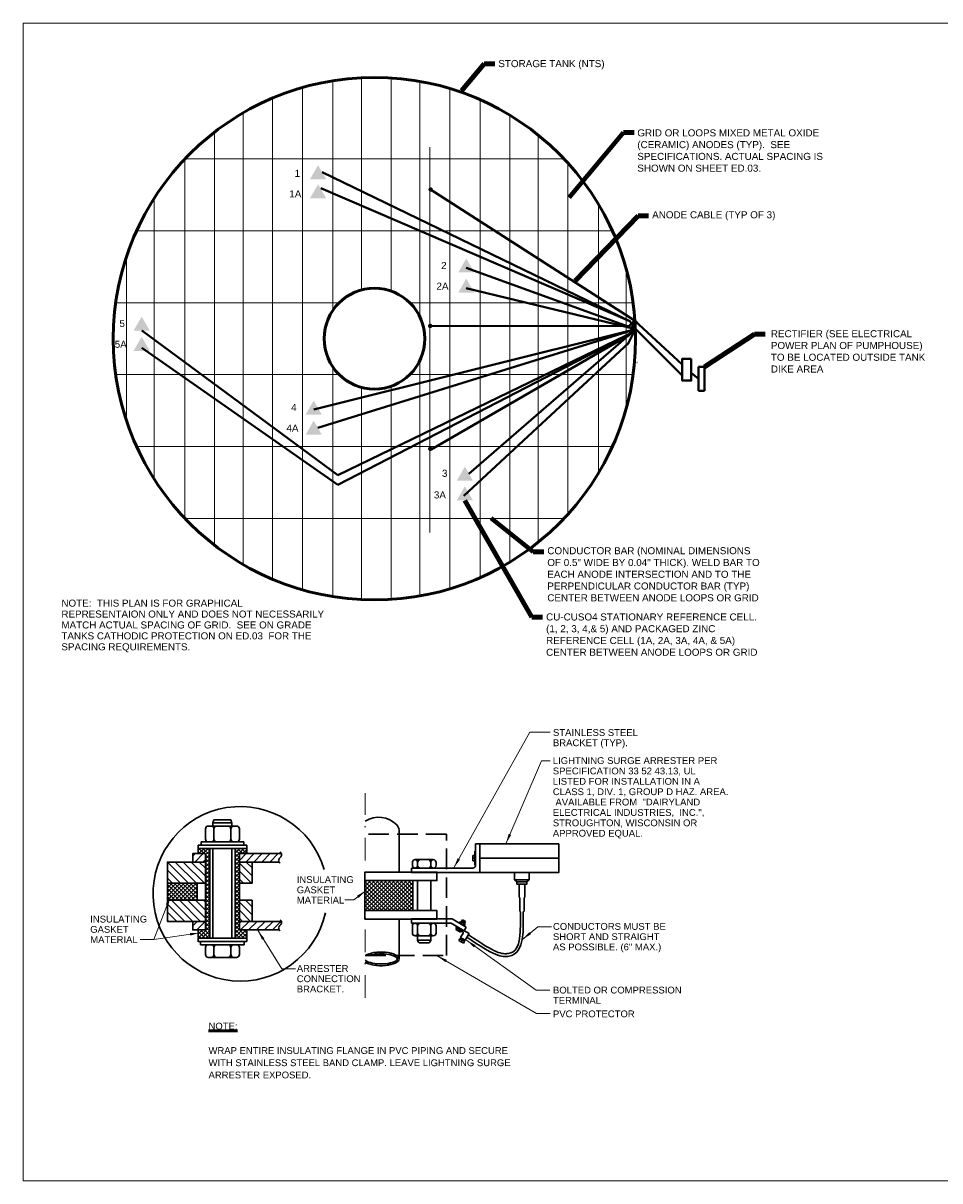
# Model space of a CAD drawing. Header units: inches. Extents: x -7468 to -7108, y 2086 to 2332.
# Tile 1 of 2: x -7468 to -7273, y 2086 to 2332. Entities that reach past the tile are written whole.
import ezdxf

# ---------------------------------------------------------------- set-up
doc = ezdxf.new("R2010")
doc.units = ezdxf.units.IN
doc.header["$MEASUREMENT"] = 0
doc.linetypes.add('DGN Style 3', pattern=[0.509674, 0.364053, -0.145621])
doc.linetypes.add('DGN Style 4', pattern=[0.802044, 0.401022, -0.200511, 0, -0.200511])
for name, color, linetype, lineweight in [('E-CATH-CURR', 42, 'Continuous', 40), ('G-ANNO-NOTE', 4, 'Continuous', 30), ('G-ANNO-TEXT', 2, 'Continuous', 30), ('Level 10', 2, 'Continuous', 0), ('Level 42', 2, 'Continuous', 13), ('Level 5', 2, 'Continuous', 0), ('M-Anno-Keyn', 133, 'Continuous', 0), ('M-Anno-Note', 2, 'Continuous', 53)]:
    doc.layers.add(name, color=color, linetype=linetype, lineweight=lineweight)
doc.layers.add('G-ANNO-NPLT', color=2, linetype='Continuous', lineweight=0, plot=False)
doc.styles.add("AEC_AC_44Text-LeftTop_1_1'", font='arial.ttf', dxfattribs={"height": 1.5})
doc.styles.add('Style-FANCY', font='FANCY.shx')
doc.styles.add('Style-USTN_ENGNRG', font='USTN_ENGNRG.shx')
doc.dimstyles.new("AEC_AC_44_Notes_1_1'", dxfattribs={"dimtxt": 1.5, "dimasz": 2.25, "dimexe": 0.75, "dimexo": 0.75, "dimgap": 0.75, "dimtad": 1, "dimjust": 1, "dimdec": 3, "dimzin": 15, "dimdsep": 46, "dimlunit": 5, "dimtxsty": "AEC_AC_44Text-LeftTop_1_1'", "dimblk": 'NONE', "dimcen": 0.09, "dimclrd": 256, "dimclre": 256, "dimazin": 2, "dimtfac": 0.7, "dimtdec": 3, "dimtmove": 1, "dimatfit": 1, "dimfxl": 1, "dimfrac": 1, "dimtolj": 1, "dimtzin": 15, "dimlwd": 30, "dimlwe": 30, "dimarcsym": 0})

# ---------------------------------------------------------------- blocks, each defined once
blk = doc.blocks.new('_None')
blk = doc.blocks.new('LINBRK_1_1')
at = {"layer": 'Level 5', "color": 174, "linetype": 'Continuous', "lineweight": 30}
blk.add_open_spline([(0.000003, 0.000126), (0.000009, 0.00012), (0.000015, 0.000114), (0.00002, 0.000107), (0.000025, 0.000102), (0.000028, 0.000095), (0.00003, 0.000088), (0.000033, 0.000079), (0.000033, 0.000069), (0.000033, 0.00006), (0.000032, 0.000051), (0.000031, 0.000041), (0.000027, 0.000032), (0.000024, 0.000023), (0.000019, 0.000016), (0.000012, 0.000009), (0.000007, 0.000003), (-0.000001, 0), (-0.000007, -0.000006), (-0.000012, -0.000011), (-0.000016, -0.000017), (-0.00002, -0.000023), (-0.000024, -0.00003), (-0.000028, -0.000037), (-0.00003, -0.000045), (-0.000031, -0.000053), (-0.000031, -0.00006), (-0.00003, -0.000068), (-0.000028, -0.000077), (-0.000027, -0.000086), (-0.000023, -0.000095), (-0.00002, -0.000101), (-0.000017, -0.000107), (-0.000012, -0.000111), (-0.000007, -0.000115), (-0.000002, -0.000119), (0.000003, -0.000123)], degree=3, knots=[0, 0, 0, 0, 0.089269, 0.089269, 0.089269, 0.161818, 0.161818, 0.161818, 0.259527, 0.259527, 0.259527, 0.358521, 0.358521, 0.358521, 0.452813, 0.452813, 0.452813, 0.535276, 0.535276, 0.535276, 0.611361, 0.611361, 0.611361, 0.69267, 0.69267, 0.69267, 0.771416, 0.771416, 0.771416, 0.867223, 0.867223, 0.867223, 0.933937, 0.933937, 0.933937, 1, 1, 1, 1], dxfattribs=at)

msp = doc.modelspace()

# ---------------------------------------------------------------- hatches: boundary and pattern name
at = {"layer": 'E-CATH-CURR'}
for points in [[(-7381.28, 2296.94, 1), (-7382.21, 2296.94, 1)], [(-7381.35, 2241.84, 1), (-7382.28, 2241.84, 1)]]:
    msp.add_hatch(color=5, dxfattribs=at).paths.add_polyline_path(points)
at = {"layer": 'Level 42', "linetype": 'Continuous', "lineweight": 30}
msp.add_hatch(color=5, dxfattribs=at).paths.add_polyline_path([(-7381.36, 2267.95, 1), (-7382.3, 2267.95, 1)])

# ---------------------------------------------------------------- linework, layer by layer
at = {"layer": 'E-CATH-CURR', "color": 5, "lineweight": 13}
for p, q in [((-7402.55, 2271.23, -0.01), (-7402.55, 2320.04, -0.01)), ((-7396.44, 2275.58, -0.01), (-7396.44, 2320.68, -0.01)), ((-7390.12, 2275.34, -0.01), (-7390.12, 2320.64, -0.01)), ((-7384.01, 2269.86, -0.01), (-7384.01, 2319.91, -0.01)), ((-7408.94, 2211.86, -0.01), (-7408.94, 2318.61, -0.01)), ((-7377.62, 2212.09, -0.01), (-7377.62, 2318.38, -0.01)), ((-7415.33, 2214.12, -0.01), (-7415.33, 2316.35, -0.01)), ((-7371.22, 2214.46, -0.01), (-7371.22, 2316.01, -0.01)), ((-7421.62, 2217.27, -0.01), (-7421.62, 2313.2, -0.01)), ((-7364.93, 2217.74, -0.01), (-7364.93, 2312.74, -0.01)), ((-7427.71, 2221.38, -0.01), (-7427.71, 2309.1, -0.01)), ((-7358.85, 2222, -0.01), (-7358.85, 2308.47, -0.01)), ((-7434, 2227.08, -0.01), (-7434, 2303.39, -0.01)), ((-7352.56, 2302.54, -0.01), (-7352.56, 2227.93, -0.01)), ((-7440.49, 2235.41, -0.01), (-7440.49, 2295.07, -0.01)), ((-7346.06, 2293.79, -0.01), (-7346.06, 2236.68, -0.01)), ((-7446.42, 2247.94, -0.01), (-7446.42, 2282.54, -0.01)), ((-7340.2, 2280.18, -0.01), (-7340.2, 2250.29, -0.01)), ((-7402.55, 2210.43, -0.01), (-7402.55, 2259.24, -0.01)), ((-7384.01, 2210.57, -0.01), (-7384.01, 2260.61, -0.01)), ((-7396.44, 2209.79, -0.01), (-7396.44, 2254.89, -0.01)), ((-7390.12, 2209.83, -0.01), (-7390.12, 2255.13, -0.01))]:
    msp.add_line(p, q, dxfattribs=at)
at = {"layer": 'E-CATH-CURR', "color": 3, "lineweight": 13}
for p, q in [((-7381.87, 2305.96, -0.01), (-7381.87, 2224.07, -0.01)), ((-7353.37, 2303.42, -0.01), (-7433.97, 2303.42, -0.01)), ((-7343.1, 2288.15, -0.01), (-7444.24, 2288.15, -0.01)), ((-7412.34, 2272.87, -0.01), (-7448.66, 2272.87, -0.01)), ((-7401.18, 2272.87, -0.01), (-7448.66, 2272.87, -0.01)), ((-7338.68, 2272.87, -0.01), (-7386.16, 2272.87, -0.01)), ((-7401.18, 2257.6, -0.01), (-7448.66, 2257.6, -0.01)), ((-7338.68, 2257.6, -0.01), (-7386.16, 2257.6, -0.01)), ((-7343.1, 2242.33, -0.01), (-7444.24, 2242.33, -0.01)), ((-7353.37, 2227.06, -0.01), (-7433.97, 2227.06, -0.01))]:
    msp.add_line(p, q, dxfattribs=at)
at = {"layer": 'E-CATH-CURR', "color": 5}
for p, q in [((-7404.8, 2300.61, -0.01), (-7339.37, 2268.99, -0.01)), ((-7339.37, 2268.99, -0.01), (-7405.11, 2297.23, -0.01)), ((-7338.37, 2269.13, -0.01), (-7381.75, 2296.94, -0.01)), ((-7374.15, 2280.29, -0.01), (-7338.18, 2267.27, -0.01)), ((-7374.15, 2276, -0.01), (-7338.11, 2267.26, -0.01)), ((-7339.57, 2267.91, -0.01), (-7338.38, 2269.07, -0.01)), ((-7339.49, 2266.04, -0.01), (-7338.38, 2269.07, -0.01)), ((-7339.37, 2268.99, -0.01), (-7338.17, 2267.27, -0.01)), ((-7328.23, 2259.76, -0.01), (-7338.37, 2269.13, -0.01)), ((-7443.16, 2266.94, -0.01), (-7401.45, 2236.26, -0.01)), ((-7406.53, 2250.17, -0.01), (-7338.11, 2267.26, -0.01)), ((-7405.73, 2246.32, -0.01), (-7338.11, 2267.26, -0.01)), ((-7401.45, 2236.26, -0.01), (-7337.85, 2267.05, -0.01)), ((-7401.45, 2234.16, -0.01), (-7338.12, 2266.87, -0.01)), ((-7381.83, 2267.95, -0.01), (-7339.57, 2267.91, -0.01)), ((-7339.49, 2266.04, -0.01), (-7381.65, 2241.7, -0.01)), ((-7373.6, 2236.54, -0.01), (-7338.11, 2267.26, -0.01)), ((-7339.65, 2264.37, -0.01), (-7338.28, 2267.22, -0.01)), ((-7328.23, 2257.39, -0.01), (-7338.11, 2267.26, -0.01)), ((-7443.11, 2263.31, -0.01), (-7401.45, 2234.16, -0.01)), ((-7339.62, 2264.37, -0.01), (-7374.68, 2231.85, -0.01)), ((-7324.8, 2259.22, -0.01), (-7323.53, 2259.22, -0.01)), ((-7324.8, 2259.22, -0.01), (-7324.8, 2254.16, -0.01)), ((-7323.53, 2259.22, -0.01), (-7323.53, 2254.16, -0.01)), ((-7326.33, 2258, -0.01), (-7324.8, 2256.69, -0.01)), ((-7324.8, 2254.16, -0.01), (-7323.53, 2254.16, -0.01))]:
    msp.add_line(p, q, dxfattribs=at)
for points in [[(-7405.66, 2302.1, -0.01), (-7407.38, 2299.12, -0.01), (-7403.94, 2299.12, -0.01)], [(-7405.66, 2298.05, -0.01), (-7407.38, 2295.07, -0.01), (-7403.94, 2295.07, -0.01)], [(-7374.15, 2282.28, -0.01), (-7375.87, 2279.3, -0.01), (-7372.43, 2279.3, -0.01)], [(-7374.15, 2277.99, -0.01), (-7375.87, 2275.01, -0.01), (-7372.43, 2275.01, -0.01)], [(-7443.16, 2269.92, -0.01), (-7444.88, 2266.94, -0.01), (-7441.44, 2266.94, -0.01)], [(-7443.16, 2265.63, -0.01), (-7444.88, 2262.65, -0.01), (-7441.44, 2262.65, -0.01)], [(-7406.59, 2252.1, -0.01), (-7408.31, 2249.12, -0.01), (-7404.87, 2249.12, -0.01)], [(-7406.59, 2247.81, -0.01), (-7408.31, 2244.83, -0.01), (-7404.87, 2244.83, -0.01)], [(-7374.46, 2238.03, -0.01), (-7376.18, 2235.05, -0.01), (-7372.74, 2235.05, -0.01)], [(-7374.46, 2233.86, -0.01), (-7376.18, 2230.88, -0.01), (-7372.74, 2230.88, -0.01)]]:
    msp.add_solid(points, dxfattribs=at)
msp.add_3dface([(-7326.33, 2260.98, -0.01), (-7328.23, 2260.98, -0.01), (-7328.23, 2256.32, -0.01), (-7326.33, 2256.32, -0.01)], dxfattribs=at)
at = {"layer": 'G-ANNO-NPLT'}
msp.add_3dface([(-7468.36, 2332.28), (-7108.36, 2332.28), (-7108.36, 2086.28), (-7468.36, 2086.28)], dxfattribs=at)
at = {"layer": 'Level 10', "color": 1, "linetype": 'DGN Style 4', "lineweight": 13, "ltscale": 12}
msp.add_line((-7395.65, 2125.15), (-7395.65, 2168.63), dxfattribs=at)
at = {"layer": 'Level 10', "color": 253, "linetype": 'DGN Style 3', "lineweight": 30, "ltscale": 12}
for p, q in [((-7378.37, 2159.94), (-7395.65, 2159.94)), ((-7378.37, 2134.16), (-7378.37, 2159.94)), ((-7395.65, 2134.16), (-7378.37, 2134.16))]:
    msp.add_line(p, q, dxfattribs=at)
at = {"layer": 'Level 10', "linetype": 'Continuous', "lineweight": 13, "ltscale": 12}
for p, q in [((-7432.3, 2155.3), (-7431.78, 2155.82)), ((-7431.89, 2154.02), (-7430.09, 2155.82)), ((-7431.15, 2156.53), (-7430.74, 2156.94)), ((-7431.15, 2156.54), (-7430.75, 2156.94)), ((-7431.13, 2156.22), (-7430.71, 2155.8)), ((-7431.03, 2155.81), (-7429.9, 2156.94)), ((-7431.02, 2155.81), (-7429.89, 2156.94)), ((-7431, 2156.94), (-7429.83, 2155.77)), ((-7430.21, 2155.78), (-7429.06, 2156.94)), ((-7430.2, 2155.78), (-7429.04, 2156.94)), ((-7430.15, 2156.94), (-7428.7, 2155.49)), ((-7429.6, 2155.54), (-7428.7, 2156.44)), ((-7429.6, 2155.53), (-7428.7, 2156.43)), ((-7429.6, 2154.7), (-7428.7, 2155.6)), ((-7429.6, 2154.68), (-7428.7, 2155.58)), ((-7429.6, 2155.54), (-7428.7, 2154.64)), ((-7429.31, 2156.94), (-7428.7, 2156.34)), ((-7423.3, 2156.75), (-7423.12, 2156.94)), ((-7423.3, 2155.9), (-7422.27, 2156.94)), ((-7423.3, 2155.06), (-7421.42, 2156.94)), ((-7423.3, 2156.64), (-7422.4, 2155.74)), ((-7423.3, 2155.79), (-7422.4, 2154.89)), ((-7423.3, 2154.21), (-7422.4, 2155.11)), ((-7422.76, 2156.94), (-7421.63, 2155.82)), ((-7422.4, 2154.34), (-7420.93, 2155.82)), ((-7421.91, 2156.94), (-7420.83, 2155.86)), ((-7421.7, 2155.82), (-7420.83, 2156.68)), ((-7421.06, 2156.94), (-7420.83, 2156.71)), ((-7421.01, 2154.03), (-7419.23, 2155.82)), ((-7420.85, 2155.82), (-7420.83, 2155.83)), ((-7419.33, 2154.02), (-7417.53, 2155.82)), ((-7417.64, 2154.02), (-7415.84, 2155.82)), ((-7415.94, 2154.02), (-7414.14, 2155.82)), ((-7437.7, 2154.01), (-7433.21, 2149.52)), ((-7436.01, 2154.02), (-7431.51, 2149.52)), ((-7434.32, 2154.02), (-7429.82, 2149.52)), ((-7432.62, 2154.02), (-7429.6, 2151)), ((-7430.92, 2154.02), (-7429.6, 2152.7)), ((-7430.19, 2154.02), (-7429.6, 2154.6)), ((-7429.6, 2153.85), (-7428.7, 2154.75)), ((-7429.6, 2153.83), (-7428.7, 2154.73)), ((-7429.6, 2154.69), (-7428.7, 2153.79)), ((-7429.6, 2153), (-7428.7, 2153.9)), ((-7429.6, 2152.98), (-7428.7, 2153.88)), ((-7429.6, 2153.85), (-7428.7, 2152.95)), ((-7429.6, 2152.15), (-7428.7, 2153.05)), ((-7429.6, 2152.14), (-7428.7, 2153.04)), ((-7429.6, 2153), (-7428.7, 2152.1)), ((-7423.3, 2154.94), (-7422.4, 2154.04)), ((-7423.3, 2153.36), (-7422.4, 2154.26)), ((-7423.3, 2154.1), (-7422.4, 2153.2)), ((-7423.3, 2152.51), (-7422.4, 2153.41)), ((-7423.3, 2153.25), (-7422.4, 2152.35)), ((-7423.3, 2151.66), (-7422.4, 2152.56)), ((-7422.4, 2153.77), (-7419.7, 2151.07)), ((-7420.95, 2154.02), (-7419.7, 2152.77)), ((-7437.7, 2152.31), (-7434.91, 2149.52)), ((-7437.7, 2150.62), (-7436.6, 2149.52)), ((-7429.6, 2151.3), (-7428.7, 2152.2)), ((-7429.6, 2151.29), (-7428.7, 2152.19)), ((-7429.6, 2152.15), (-7428.7, 2151.25)), ((-7429.6, 2150.45), (-7428.7, 2151.35)), ((-7429.6, 2150.44), (-7428.7, 2151.34)), ((-7429.6, 2151.3), (-7428.7, 2150.4)), ((-7429.6, 2149.6), (-7428.7, 2150.5)), ((-7429.6, 2149.59), (-7428.7, 2150.49)), ((-7429.6, 2150.45), (-7428.7, 2149.55)), ((-7423.3, 2152.4), (-7422.4, 2151.5)), ((-7423.3, 2150.81), (-7422.4, 2151.71)), ((-7423.3, 2151.55), (-7422.4, 2150.65)), ((-7423.3, 2149.96), (-7422.4, 2150.86)), ((-7423.3, 2150.7), (-7422.4, 2149.8)), ((-7422.4, 2152.07), (-7419.85, 2149.52)), ((-7422.4, 2150.38), (-7421.54, 2149.52)), ((-7437.7, 2149.31), (-7437.5, 2149.52)), ((-7437.7, 2148.47), (-7436.65, 2149.52)), ((-7437.7, 2147.62), (-7435.81, 2149.52)), ((-7437.7, 2146.77), (-7434.96, 2149.52)), ((-7437.7, 2145.92), (-7434.11, 2149.52)), ((-7437.7, 2149.26), (-7434.36, 2145.92)), ((-7437.7, 2148.41), (-7435.2, 2145.92)), ((-7437.11, 2149.52), (-7433.51, 2145.92)), ((-7436.86, 2145.92), (-7433.26, 2149.52)), ((-7436.26, 2149.52), (-7432.66, 2145.92)), ((-7436.01, 2145.92), (-7432.41, 2149.52)), ((-7435.41, 2149.52), (-7431.81, 2145.92)), ((-7435.16, 2145.92), (-7431.56, 2149.52)), ((-7434.56, 2149.52), (-7431.4, 2146.36)), ((-7434.31, 2145.92), (-7431.4, 2148.83)), ((-7433.71, 2149.52), (-7431.4, 2147.21)), ((-7433.47, 2145.92), (-7431.4, 2147.98)), ((-7432.87, 2149.52), (-7431.4, 2148.05)), ((-7432.02, 2149.52), (-7431.4, 2148.9)), ((-7429.6, 2148.76), (-7428.7, 2149.66)), ((-7429.6, 2148.74), (-7428.7, 2149.64)), ((-7429.6, 2149.6), (-7428.7, 2148.7)), ((-7429.6, 2147.91), (-7428.7, 2148.81)), ((-7429.6, 2147.89), (-7428.7, 2148.79)), ((-7429.6, 2148.75), (-7428.7, 2147.85)), ((-7429.6, 2147.06), (-7428.7, 2147.96)), ((-7429.6, 2147.04), (-7428.7, 2147.94)), ((-7429.6, 2147.91), (-7428.7, 2147.01)), ((-7423.3, 2149.12), (-7422.4, 2150.02)), ((-7423.3, 2149.85), (-7422.4, 2148.95)), ((-7423.3, 2148.27), (-7422.4, 2149.17)), ((-7423.3, 2149), (-7422.4, 2148.1)), ((-7423.3, 2147.42), (-7422.4, 2148.32)), ((-7423.3, 2148.16), (-7422.4, 2147.26)), ((-7437.7, 2147.57), (-7436.05, 2145.92)), ((-7437.7, 2146.72), (-7436.9, 2145.92)), ((-7436.82, 2145.92), (-7432.32, 2141.42)), ((-7435.13, 2145.92), (-7430.63, 2141.42)), ((-7433.43, 2145.92), (-7429.6, 2142.09)), ((-7432.62, 2145.92), (-7431.4, 2147.13)), ((-7431.77, 2145.92), (-7431.4, 2146.28)), ((-7431.73, 2145.92), (-7429.6, 2143.79)), ((-7430.04, 2145.92), (-7429.6, 2145.48)), ((-7429.6, 2146.21), (-7428.7, 2147.11)), ((-7429.6, 2146.2), (-7428.7, 2147.1)), ((-7429.6, 2147.06), (-7428.7, 2146.16)), ((-7429.6, 2145.36), (-7428.7, 2146.26)), ((-7429.6, 2145.35), (-7428.7, 2146.25)), ((-7429.6, 2146.21), (-7428.7, 2145.31)), ((-7429.6, 2144.51), (-7428.7, 2145.41)), ((-7429.6, 2144.5), (-7428.7, 2145.4)), ((-7429.6, 2145.36), (-7428.7, 2144.46)), ((-7423.3, 2146.57), (-7422.4, 2147.47)), ((-7423.3, 2147.31), (-7422.4, 2146.41)), ((-7423.3, 2145.72), (-7422.4, 2146.62)), ((-7423.3, 2146.46), (-7422.4, 2145.56)), ((-7423.3, 2144.87), (-7422.4, 2145.77)), ((-7423.3, 2145.61), (-7422.4, 2144.71)), ((-7422.4, 2145.51), (-7419.7, 2142.81)), ((-7421.11, 2145.92), (-7419.7, 2144.51)), ((-7437.7, 2145.1), (-7434.02, 2141.42)), ((-7437.7, 2143.4), (-7435.72, 2141.42)), ((-7429.6, 2143.66), (-7428.7, 2144.56)), ((-7429.6, 2143.65), (-7428.7, 2144.55)), ((-7429.6, 2144.51), (-7428.7, 2143.61)), ((-7429.6, 2142.82), (-7428.7, 2143.72)), ((-7429.6, 2142.8), (-7428.7, 2143.7)), ((-7429.6, 2143.66), (-7428.7, 2142.76)), ((-7429.6, 2141.97), (-7428.7, 2142.87)), ((-7429.6, 2141.95), (-7428.7, 2142.85)), ((-7429.6, 2142.81), (-7428.7, 2141.91)), ((-7423.3, 2144.03), (-7422.4, 2144.93)), ((-7423.3, 2144.76), (-7422.4, 2143.86)), ((-7423.3, 2143.18), (-7422.4, 2144.08)), ((-7423.3, 2143.91), (-7422.4, 2143.01)), ((-7423.3, 2142.33), (-7422.4, 2143.23)), ((-7423.3, 2143.06), (-7422.4, 2142.16)), ((-7422.4, 2143.81), (-7420.01, 2141.42)), ((-7437.7, 2141.71), (-7437.41, 2141.42)), ((-7432.3, 2140.48), (-7431.36, 2141.42)), ((-7431.47, 2139.62), (-7429.67, 2141.42)), ((-7431.18, 2137.85), (-7428.7, 2140.32)), ((-7431.18, 2137.83), (-7428.7, 2140.31)), ((-7429.6, 2141.12), (-7428.7, 2142.02)), ((-7429.6, 2141.1), (-7428.7, 2142)), ((-7429.6, 2141.97), (-7428.7, 2141.07)), ((-7429.6, 2140.27), (-7428.7, 2141.17)), ((-7429.6, 2140.26), (-7428.7, 2141.16)), ((-7429.6, 2141.12), (-7428.7, 2140.22)), ((-7429.6, 2140.27), (-7428.7, 2139.37)), ((-7423.3, 2141.48), (-7422.4, 2142.38)), ((-7423.3, 2142.22), (-7422.4, 2141.32)), ((-7423.3, 2140.63), (-7422.4, 2141.53)), ((-7423.3, 2141.37), (-7422.4, 2140.47)), ((-7423.3, 2139.78), (-7422.4, 2140.68)), ((-7423.3, 2140.52), (-7422.4, 2139.62)), ((-7422.4, 2142.11), (-7421.71, 2141.42)), ((-7422.4, 2141.03), (-7422.02, 2141.42)), ((-7422.12, 2139.62), (-7420.33, 2141.41)), ((-7420.43, 2139.62), (-7418.63, 2141.41)), ((-7418.73, 2139.62), (-7416.94, 2141.41)), ((-7417.03, 2139.62), (-7415.24, 2141.4)), ((-7415.34, 2139.62), (-7413.55, 2141.4)), ((-7431.18, 2139.53), (-7431.09, 2139.62)), ((-7431.18, 2138.68), (-7430.24, 2139.62)), ((-7431.18, 2139.54), (-7431.11, 2139.62)), ((-7431.18, 2138.7), (-7430.26, 2139.62)), ((-7431.18, 2139.3), (-7429.7, 2137.82)), ((-7431.18, 2138.45), (-7430.55, 2137.82)), ((-7430.65, 2139.62), (-7428.85, 2137.82)), ((-7430.36, 2137.82), (-7428.7, 2139.47)), ((-7430.35, 2137.82), (-7428.7, 2139.46)), ((-7429.8, 2139.62), (-7428.7, 2138.52)), ((-7429.77, 2139.62), (-7429.6, 2139.78)), ((-7429.51, 2137.82), (-7428.7, 2138.63)), ((-7429.5, 2137.82), (-7428.7, 2138.61)), ((-7423.3, 2138.93), (-7422.4, 2139.83)), ((-7423.3, 2139.67), (-7421.45, 2137.82)), ((-7423.3, 2138.09), (-7421.77, 2139.62)), ((-7423.3, 2138.82), (-7422.3, 2137.82)), ((-7423.3, 2137.97), (-7423.15, 2137.82)), ((-7422.73, 2137.82), (-7420.93, 2139.62)), ((-7422.4, 2139.62), (-7420.83, 2138.04)), ((-7421.88, 2137.82), (-7420.83, 2138.86)), ((-7421.55, 2139.62), (-7420.83, 2138.89)), ((-7421.03, 2137.82), (-7420.83, 2138.01))]:
    msp.add_line(p, q, dxfattribs=at)
at = {"layer": 'Level 10', "color": 253, "linetype": 'Continuous', "lineweight": 30, "ltscale": 12}
msp.add_arc((-7422.2, 2147.27), 18.55, 16.2508, 347.4372, dxfattribs=at)
at = {"layer": 'Level 42', "color": 5, "linetype": 'Continuous', "lineweight": 30}
msp.add_line((-7337.92, 2260.2, -0.01), (-7337.86, 2260.2, -0.01), dxfattribs=at)
at = {"layer": 'Level 42', "color": 1, "linetype": 'Continuous', "lineweight": 53}
for radius in [55.52, 10.71]:
    msp.add_circle((-7393.67, 2265.24, -0.01), radius, dxfattribs=at)
at = {"layer": 'Level 42', "color": 5, "linetype": 'Continuous', "lineweight": 30}
msp.add_point((-7337.91, 2268.86, -0.01), dxfattribs=at)
at = {"layer": 'Level 5', "color": 174, "linetype": 'Continuous', "lineweight": 30, "ltscale": 12}
for p, q in [((-7428.03, 2162.34), (-7427.8, 2163.02)), ((-7428.03, 2162.34), (-7423.98, 2162.34)), ((-7428.03, 2162.34), (-7428.03, 2161.67)), ((-7427.8, 2163.02), (-7424.2, 2163.02)), ((-7423.98, 2162.32), (-7424.2, 2163.02)), ((-7423.98, 2162.34), (-7423.98, 2161.67)), ((-7429.6, 2161.07), (-7429.6, 2158.89)), ((-7429, 2161.67), (-7423, 2161.67)), ((-7427.8, 2161.07), (-7427.8, 2158.89)), ((-7424.2, 2161.07), (-7424.2, 2158.89)), ((-7422.4, 2161.07), (-7422.4, 2158.89)), ((-7372.17, 2153.34), (-7372.17, 2157.88)), ((-7372.17, 2157.88), (-7371.27, 2157.88)), ((-7371.27, 2151.84), (-7371.27, 2157.88)), ((-7385.8, 2152.74), (-7372.77, 2152.74)), ((-7385.8, 2152.74), (-7385.8, 2151.84)), ((-7385.62, 2153.94), (-7385.62, 2153.34)), ((-7385.02, 2154.54), (-7381.18, 2154.54)), ((-7384.5, 2153.94), (-7384.5, 2153.34)), ((-7381.71, 2153.94), (-7381.71, 2153.34)), ((-7380.58, 2153.94), (-7380.58, 2153.34)), ((-7385.8, 2151.84), (-7371.27, 2151.84)), ((-7381.71, 2150.08), (-7381.71, 2143.7)), ((-7385.8, 2141.94), (-7377.16, 2141.94)), ((-7385.8, 2141.94), (-7385.8, 2141.04)), ((-7385.8, 2141.94), (-7377.7, 2141.94)), ((-7385.8, 2141.04), (-7377.4, 2141.04)), ((-7385.62, 2140.44), (-7385.62, 2138.94)), ((-7384.5, 2140.44), (-7384.5, 2138.94)), ((-7381.71, 2140.44), (-7381.71, 2138.94)), ((-7380.58, 2140.44), (-7380.58, 2138.94)), ((-7377.4, 2141.04), (-7374.62, 2139.43)), ((-7377.16, 2141.94), (-7374.17, 2140.21)), ((-7374.17, 2140.21), (-7374.62, 2139.43)), ((-7385.02, 2138.34), (-7381.18, 2138.34)), ((-7384.5, 2138.34), (-7384.5, 2137.44)), ((-7381.71, 2138.34), (-7381.71, 2137.44)), ((-7384.5, 2137.44), (-7381.71, 2137.44)), ((-7383.9, 2136.84), (-7382.31, 2136.84))]:
    msp.add_line(p, q, dxfattribs=at)
at = {"layer": 'Level 5', "color": 214, "linetype": 'Continuous', "lineweight": 30, "ltscale": 12}
for p, q in [((-7388.45, 2151.88), (-7388.45, 2160.9)), ((-7372.74, 2155.44), (-7372.74, 2154.29)), ((-7372.36, 2155.44), (-7372.74, 2155.44)), ((-7372.36, 2153.39), (-7372.36, 2156.34)), ((-7372.36, 2156.34), (-7372.17, 2156.34)), ((-7372.36, 2154.86), (-7372.74, 2154.86)), ((-7372.36, 2154.29), (-7372.74, 2154.29)), ((-7372.36, 2153.39), (-7372.17, 2153.39)), ((-7363.88, 2150.26), (-7363.42, 2149.85)), ((-7361.25, 2149.85), (-7360.79, 2150.26)), ((-7362.93, 2149.34), (-7362.93, 2146.56)), ((-7361.73, 2149.34), (-7361.73, 2146.56)), ((-7362.93, 2146.56), (-7362.78, 2146.41)), ((-7362.78, 2146.41), (-7362.78, 2143.62)), ((-7361.73, 2146.56), (-7361.88, 2146.41)), ((-7361.88, 2146.41), (-7361.88, 2143.62)), ((-7362.78, 2143.62), (-7362.63, 2143.47)), ((-7362.63, 2143.47), (-7362.63, 2140.99)), ((-7361.88, 2143.62), (-7362.03, 2143.47)), ((-7362.03, 2143.47), (-7362.03, 2140.99)), ((-7388.45, 2141.9), (-7388.45, 2133.45)), ((-7376.22, 2140.35), (-7376.36, 2140.11)), ((-7376.22, 2140.35), (-7373.57, 2138.83)), ((-7375.41, 2141.37), (-7375.6, 2141.04)), ((-7375.41, 2141.37), (-7374.42, 2140.8)), ((-7375.16, 2141.23), (-7375.35, 2140.9)), ((-7375.24, 2141.27), (-7374.96, 2141.77)), ((-7375.06, 2141.5), (-7374.48, 2141.16)), ((-7374.96, 2141.77), (-7374.29, 2141.39)), ((-7374.96, 2141.28), (-7374.72, 2141.14)), ((-7374.66, 2140.94), (-7374.85, 2140.61)), ((-7374.82, 2141.53), (-7374.57, 2141.38)), ((-7374.42, 2140.8), (-7374.61, 2140.47)), ((-7374.58, 2140.89), (-7374.29, 2141.39)), ((-7376.19, 2140.01), (-7376.38, 2139.68)), ((-7376.38, 2139.68), (-7375.39, 2139.11)), ((-7376.36, 2140.11), (-7374.96, 2139.3)), ((-7375.7, 2139.72), (-7375.89, 2139.39)), ((-7375.44, 2137.65), (-7375.28, 2137.92)), ((-7375.2, 2139.44), (-7375.39, 2139.11)), ((-7375.38, 2137.98), (-7374.85, 2138.89)), ((-7374.39, 2137.4), (-7375.38, 2137.98)), ((-7374.39, 2137.4), (-7373.57, 2138.83)), ((-7375.54, 2137.71), (-7375.73, 2137.37)), ((-7375.73, 2137.37), (-7374.74, 2136.8)), ((-7375.54, 2137.71), (-7374.54, 2137.13)), ((-7375.04, 2137.42), (-7375.23, 2137.09)), ((-7374.54, 2137.13), (-7374.74, 2136.8)), ((-7374.64, 2137.19), (-7374.49, 2137.46))]:
    msp.add_line(p, q, dxfattribs=at)
at = {"layer": 'Level 5', "linetype": 'Continuous', "lineweight": 30, "ltscale": 12}
for p, q in [((-7431.18, 2157.62), (-7420.83, 2157.62)), ((-7431.18, 2157.62), (-7431.18, 2155.82)), ((-7430.49, 2158.29), (-7421.45, 2158.29)), ((-7430.49, 2158.29), (-7430.49, 2157.62)), ((-7421.45, 2158.29), (-7421.45, 2157.62)), ((-7420.83, 2157.62), (-7420.83, 2155.82)), ((-7431.18, 2156.94), (-7420.83, 2156.94)), ((-7431.15, 2155.82), (-7429.6, 2155.82)), ((-7429.6, 2155.82), (-7429.6, 2139.62)), ((-7428.7, 2156.94), (-7428.7, 2137.82)), ((-7428.03, 2156.94), (-7428.03, 2137.82)), ((-7423.98, 2156.94), (-7423.98, 2137.82)), ((-7423.3, 2156.94), (-7423.3, 2137.82)), ((-7422.4, 2155.82), (-7422.4, 2139.62)), ((-7422.4, 2155.82), (-7413.4, 2155.82)), ((-7422.4, 2154.02), (-7413.95, 2154.02)), ((-7384.5, 2150.08), (-7384.5, 2143.7)), ((-7422.4, 2141.42), (-7413.46, 2141.42)), ((-7431.18, 2139.62), (-7431.18, 2137.07)), ((-7431.18, 2137.82), (-7420.83, 2137.82)), ((-7422.4, 2139.62), (-7413.94, 2139.62)), ((-7420.83, 2139.62), (-7420.83, 2137.14)), ((-7431.18, 2137.14), (-7420.83, 2137.14)), ((-7430.65, 2136.47), (-7430.65, 2137.1)), ((-7430.65, 2136.47), (-7421.4, 2136.47)), ((-7429.6, 2135.87), (-7429.6, 2134.37)), ((-7427.8, 2135.87), (-7427.8, 2134.37)), ((-7424.2, 2135.87), (-7424.2, 2134.37)), ((-7422.4, 2135.87), (-7422.4, 2134.37)), ((-7421.4, 2136.47), (-7421.4, 2137.14)), ((-7429, 2133.77), (-7423, 2133.77))]:
    msp.add_line(p, q, dxfattribs=at)
at = {"layer": 'Level 5', "color": 1, "linetype": 'Continuous', "lineweight": 30, "ltscale": 12}
msp.add_line((-7371.27, 2154.86), (-7354.48, 2154.86), dxfattribs=at)
at = {"layer": 'Level 5', "linetype": 'Continuous', "lineweight": 13, "ltscale": 12}
for p, q in [((-7395.7, 2149.66), (-7395.28, 2150.08)), ((-7395.7, 2148.81), (-7394.43, 2150.08)), ((-7395.7, 2147.96), (-7393.58, 2150.08)), ((-7395.7, 2147.11), (-7392.73, 2150.08)), ((-7395.7, 2146.27), (-7391.88, 2150.08)), ((-7395.7, 2145.42), (-7391.04, 2150.08)), ((-7395.7, 2144.57), (-7390.19, 2150.08)), ((-7395.7, 2143.72), (-7389.34, 2150.08)), ((-7395, 2150.08), (-7388.63, 2143.7)), ((-7394.87, 2143.7), (-7388.49, 2150.08)), ((-7394.15, 2150.08), (-7387.78, 2143.7)), ((-7394.02, 2143.7), (-7387.64, 2150.08)), ((-7393.31, 2150.08), (-7386.93, 2143.7)), ((-7393.17, 2143.7), (-7386.79, 2150.08)), ((-7392.46, 2150.08), (-7386.08, 2143.7)), ((-7392.32, 2143.7), (-7385.94, 2150.08)), ((-7391.61, 2150.08), (-7385.5, 2143.96)), ((-7390.76, 2150.08), (-7385.5, 2144.81)), ((-7389.91, 2150.08), (-7385.5, 2145.66)), ((-7389.06, 2150.08), (-7385.5, 2146.51)), ((-7388.22, 2150.08), (-7385.5, 2147.36)), ((-7387.37, 2150.08), (-7385.5, 2148.21)), ((-7386.52, 2150.08), (-7385.5, 2149.06)), ((-7385.67, 2150.08), (-7385.5, 2149.9)), ((-7395.7, 2149.92), (-7389.47, 2143.7)), ((-7395.7, 2149.07), (-7390.32, 2143.7)), ((-7395.7, 2148.22), (-7391.17, 2143.7)), ((-7391.47, 2143.7), (-7385.5, 2149.68)), ((-7390.62, 2143.7), (-7385.5, 2148.83)), ((-7389.78, 2143.7), (-7385.5, 2147.98)), ((-7395.7, 2147.38), (-7392.02, 2143.7)), ((-7395.7, 2146.53), (-7392.87, 2143.7)), ((-7395.7, 2145.68), (-7393.72, 2143.7)), ((-7388.93, 2143.7), (-7385.5, 2147.13)), ((-7388.08, 2143.7), (-7385.5, 2146.28)), ((-7387.23, 2143.7), (-7385.5, 2145.44)), ((-7395.7, 2144.83), (-7394.57, 2143.7)), ((-7395.7, 2143.98), (-7395.41, 2143.7)), ((-7386.38, 2143.7), (-7385.5, 2144.59)), ((-7385.53, 2143.7), (-7385.5, 2143.74))]:
    msp.add_line(p, q, dxfattribs=at)
at = {"layer": 'Level 5', "color": 214, "linetype": 'Continuous', "lineweight": 13, "ltscale": 12}
for p, q in [((-7395.45, 2132.65), (-7395.19, 2132.9)), ((-7395.31, 2132.57), (-7395.05, 2132.84)), ((-7393.69, 2134.42), (-7393.24, 2134.87)), ((-7393.45, 2134.45), (-7393.01, 2134.89)), ((-7390.5, 2134.36), (-7390.18, 2134.68)), ((-7390.32, 2134.33), (-7390.01, 2134.63)), ((-7388.9, 2133.63), (-7388.63, 2133.9)), ((-7388.85, 2133.47), (-7388.54, 2133.78)), ((-7393.66, 2132.09), (-7393.31, 2132.44)), ((-7393.47, 2132.07), (-7393.11, 2132.43)), ((-7390.94, 2132.08), (-7390.47, 2132.55)), ((-7390.69, 2132.12), (-7390.2, 2132.61))]:
    msp.add_line(p, q, dxfattribs=at)
at = {"layer": 'Level 5', "color": 214, "linetype": 'Continuous', "lineweight": 30, "ltscale": 12}
msp.add_arc((-7392.76, 2158.23), 5.31, 43.9296, 122.8586, dxfattribs=at)
at = {"layer": 'Level 5', "color": 174, "linetype": 'Continuous', "lineweight": 30, "ltscale": 12, "extrusion": (0, 0, -1)}
for centre, start, end in [((7429, 2161.07), 0, 90), ((7428.4, 2161.07), 90, 180), ((7424.8, 2161.07), 90, 180), ((7423, 2161.07), 90, 180), ((7385.1, 2153.94), 90, 180), ((7385.1, 2153.34), 180, 270), ((7383.9, 2153.94), 0, 90), ((7382.31, 2153.34), 180, 270), ((7381.11, 2153.94), 0, 90), ((7381.18, 2153.94), 90, 180), ((7381.18, 2153.34), 180, 270), ((7385.02, 2140.44), 0, 90), ((7383.9, 2140.44), 0, 90), ((7381.11, 2140.44), 0, 90), ((7385.02, 2138.94), 270, 0), ((7385.1, 2138.94), 180, 270), ((7382.31, 2138.94), 180, 270), ((7383.9, 2137.44), 270, 0)]:
    msp.add_arc(centre, 0.6, start, end, dxfattribs=at)
at = {"layer": 'Level 5', "color": 174, "linetype": 'Continuous', "lineweight": 30, "ltscale": 12}
for centre, start, end in [((-7427.2, 2161.07), 90, 180), ((-7423.6, 2161.07), 90, 180), ((-7385.02, 2153.94), 90, 180), ((-7385.02, 2153.34), 180, 270), ((-7383.9, 2153.34), 180, 270), ((-7382.31, 2153.94), 0, 90), ((-7381.11, 2153.34), 180, 270), ((-7372.77, 2153.34), 270, 0), ((-7385.1, 2140.44), 0, 90), ((-7382.31, 2140.44), 0, 90), ((-7381.18, 2140.44), 0, 90), ((-7383.9, 2138.94), 180, 270), ((-7381.11, 2138.94), 180, 270), ((-7381.18, 2138.94), 270, 0), ((-7382.31, 2137.44), 270, 0)]:
    msp.add_arc(centre, 0.6, start, end, dxfattribs=at)
at = {"layer": 'Level 5', "color": 214, "linetype": 'Continuous', "lineweight": 30, "ltscale": 12, "extrusion": (0, 0, -1)}
for centre, radius, start, end in [((7390.92, 2160.33), 2.54, 141.2311, 166.7985), ((7375.11, 2139.04), 0.3, 120, 210)]:
    msp.add_arc(centre, radius, start, end, dxfattribs=at)
at = {"layer": 'Level 5', "linetype": 'Continuous', "lineweight": 30, "ltscale": 12}
for centre, start, end in [((-7429, 2158.89), 180, 270), ((-7428.4, 2158.89), 270, 0), ((-7424.8, 2158.89), 270, 0), ((-7423, 2158.89), 270, 0), ((-7428.4, 2135.87), 0, 90), ((-7424.8, 2135.87), 0, 90), ((-7423, 2135.87), 0, 90), ((-7427.2, 2134.37), 180, 270), ((-7424.8, 2134.37), 270, 0), ((-7423, 2134.37), 270, 0)]:
    msp.add_arc(centre, 0.6, start, end, dxfattribs=at)
at = {"layer": 'Level 5', "linetype": 'Continuous', "lineweight": 30, "ltscale": 12, "extrusion": (0, 0, -1)}
for centre, start, end in [((7427.2, 2158.89), 270, 0), ((7423.6, 2158.89), 270, 0), ((7429, 2135.87), 0, 90), ((7427.2, 2135.87), 0, 90), ((7423.6, 2135.87), 0, 90), ((7429, 2134.37), 270, 0), ((7428.4, 2134.37), 180, 270), ((7423.6, 2134.37), 270, 0)]:
    msp.add_arc(centre, 0.6, start, end, dxfattribs=at)
at = {"layer": 'Level 5', "color": 214, "linetype": 'Continuous', "lineweight": 30, "ltscale": 12}
for major_axis, ratio, start_param, end_param in [((3.42, 0), 0.310277, 3.31774, 8.652421), ((3.82, 0), 0.382471, 3.637974, 8.920754)]:
    msp.add_ellipse((-7392.27, 2133.45), major_axis=major_axis, ratio=ratio, start_param=start_param, end_param=end_param, dxfattribs=at)
for points in [[(-7362.03, 2140.99), (-7362.03, 2135.44), (-7363.54, 2134.32), (-7366.59, 2133.72), (-7368.25, 2134.09), (-7374.02, 2138.08)], [(-7362.63, 2140.99), (-7362.63, 2135.54), (-7363.82, 2134.88), (-7366.54, 2134.34), (-7367.94, 2134.61), (-7373.68, 2138.58)]]:
    msp.add_open_spline(points, degree=3, knots=[0, 0, 0, 0, 0.5, 0.5, 1, 1, 1, 1], dxfattribs=at)
at = {"layer": 'Level 5', "color": 1, "linetype": 'Continuous', "lineweight": 30, "ltscale": 12}
msp.add_3dface([(-7354.48, 2157.88), (-7354.48, 2151.84), (-7371.27, 2151.84), (-7371.27, 2157.88)], dxfattribs=at)
at = {"layer": 'Level 5', "linetype": 'Continuous', "lineweight": 30, "ltscale": 12}
for points in [[(-7429.6, 2154.02), (-7432.3, 2154.02), (-7432.3, 2155.82), (-7429.6, 2155.82)], [(-7437.7, 2149.52), (-7429.6, 2149.52), (-7429.6, 2154.02), (-7437.7, 2154.02)], [(-7422.4, 2154.02), (-7419.7, 2154.02), (-7419.7, 2149.52), (-7422.4, 2149.52)], [(-7422.39, 2154.02), (-7419.69, 2154.02), (-7419.69, 2154.02)], [(-7422.34, 2154.02), (-7419.64, 2154.02), (-7419.64, 2154.02)], [(-7395.7, 2150.08), (-7385.5, 2150.08), (-7385.5, 2143.7), (-7395.7, 2143.7)], [(-7437.7, 2149.52), (-7431.4, 2149.52), (-7431.4, 2145.92), (-7437.7, 2145.92)], [(-7437.7, 2141.42), (-7429.6, 2141.42), (-7429.6, 2145.92), (-7437.7, 2145.92)], [(-7422.4, 2145.92), (-7419.7, 2145.92), (-7419.7, 2141.42), (-7422.4, 2141.42)], [(-7429.6, 2139.62), (-7432.3, 2139.62), (-7432.3, 2141.42), (-7429.6, 2141.42)]]:
    msp.add_3dface(points, dxfattribs=at)
at = {"layer": 'Level 5', "color": 96, "linetype": 'Continuous', "lineweight": 30, "ltscale": 12}
for points in [[(-7395.7, 2150.08), (-7380.4, 2150.08), (-7380.4, 2151.88), (-7395.7, 2151.88)], [(-7395.7, 2150.08), (-7380.4, 2150.08), (-7380.4, 2151.88), (-7395.7, 2151.88)], [(-7395.7, 2141.9), (-7380.4, 2141.9), (-7380.4, 2143.7), (-7395.7, 2143.7)]]:
    msp.add_3dface(points, dxfattribs=at)
at = {"layer": 'Level 5', "color": 214, "linetype": 'Continuous', "lineweight": 30, "ltscale": 12}
for points in [[(-7363.88, 2151.84), (-7360.79, 2151.84), (-7360.79, 2150.26), (-7363.88, 2150.26)], [(-7363.42, 2149.85), (-7361.25, 2149.85), (-7361.25, 2149.34), (-7363.42, 2149.34)]]:
    msp.add_3dface(points, dxfattribs=at)
at = {"layer": 'M-Anno-Keyn', "ltscale": 12, "flags": 128}
for points in [[(-7376.81, 2152.78), (-7360.66, 2181.61), (-7356.34, 2181.61)], [(-7365.74, 2157.92), (-7358.17, 2175.53), (-7356.34, 2175.53)], [(-7395.51, 2147.94), (-7398.03, 2146.02), (-7399.97, 2146.02)], [(-7436.99, 2146.94), (-7440.57, 2137.6), (-7443.46, 2137.6)], [(-7362.24, 2137.56), (-7358.96, 2140.25), (-7356.07, 2140.25)], [(-7430.73, 2138.99), (-7440.57, 2137.6), (-7443.46, 2137.6)], [(-7418.5, 2139.53), (-7413.35, 2131.37), (-7410.46, 2131.37)], [(-7374.13, 2137.41), (-7359.32, 2126.81), (-7356.43, 2126.81)], [(-7380.33, 2134.1), (-7359.2, 2121.82), (-7356.31, 2121.82)]]:
    msp.add_lwpolyline(points, dxfattribs=at)
at = {"layer": 'M-Anno-Keyn', "ltscale": 12, "extrusion": (0, 0, -1)}
for points in [[(7365.15, 2160.03), (7365.74, 2157.92), (7364.62, 2159.8)], [(7376, 2154.81), (7376.81, 2152.78), (7375.5, 2154.52)], [(7397.06, 2146.4), (7395.51, 2147.94), (7397.41, 2146.86)], [(7432.84, 2138.4), (7430.73, 2138.99), (7432.92, 2138.97)], [(7417.1, 2137.85), (7418.5, 2139.53), (7417.58, 2137.54)], [(7372.2, 2136.38), (7374.13, 2137.41), (7372.53, 2135.91)], [(7378.31, 2133.26), (7380.33, 2134.1), (7378.6, 2132.76)]]:
    msp.add_solid(points, dxfattribs=at)
at = {"layer": 'M-Anno-Keyn', "ltscale": 12}
for points in [[(-7437.5, 2144.81), (-7436.99, 2146.94), (-7438.04, 2145.02)], [(-7360.75, 2139.16), (-7362.24, 2137.56), (-7360.38, 2138.71)]]:
    msp.add_solid(points, dxfattribs=at)

# ---------------------------------------------------------------- block references
at = {"layer": 'Level 5', "linetype": 'Continuous', "lineweight": 30, "ltscale": 12, "xscale": 9599.905004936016, "yscale": 9599.905004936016, "zscale": 9599.905004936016}
for p in [(-7413.75, 2154.96), (-7413.75, 2140.57)]:
    msp.add_blockref('LINBRK_1_1', p, dxfattribs=at)

# ---------------------------------------------------------------- texts
at = {"layer": 'G-ANNO-NOTE', "lineweight": 0, "char_height": 1.5, "style": "AEC_AC_44Text-LeftTop_1_1'"}
for s, insert, attachment_point in [('STORAGE TANK (NTS)', (-7367.34, 2323.46), 4), ('ANODE CABLE (TYP OF 3)', (-7334.64, 2291.34), 4), ('CONDUCTOR BAR (NOMINAL DIMENSIONS\\POF 0.5" WIDE BY 0.04" THICK). WELD BAR TO\\PEACH ANODE INTERSECTION AND TO THE\\PPERPENDICULAR CONDUCTOR BAR (TYP)\\PCENTER BETWEEN ANODE LOOPS OR GRID', (-7356.93, 2220.93), 1)]:
    msp.add_mtext(s, dxfattribs=dict(at, insert=insert, attachment_point=attachment_point))
for s, insert, width, attachment_point in [('GRID OR LOOPS MIXED METAL OXIDE (CERAMIC) ANODES (TYP).  SEE SPECIFICATIONS. ACTUAL SPACING IS SHOWN ON SHEET ED.03.', (-7337.8, 2300.7), 44.5321, 7), ('RECTIFIER (SEE ELECTRICAL\\PPOWER PLAN OF PUMPHOUSE)\\PTO BE LOCATED OUTSIDE TANK DIKE AREA', (-7309.41, 2258.04, -0.01), 33.1393, 7), ('CU-CUSO4 STATIONARY REFERENCE CELL. (1, 2, 3, 4,& 5) AND PACKAGED ZINC REFERENCE CELL (1A, 2A, 3A, 4A, & 5A) CENTER BETWEEN ANODE LOOPS OR GRID', (-7357.19, 2206.86, -0.01), 45.3448, 1)]:
    msp.add_mtext(s, dxfattribs=dict(at, insert=insert, width=width, attachment_point=attachment_point))
at = {"layer": 'G-ANNO-NOTE', "char_height": 1.496, "attachment_point": 7, "line_spacing_factor": 0.789074, "style": 'Style-FANCY'}
for s, insert in [('\\fArial|b0|i0|c00|p39;1', (-7410.64, 2299.62, -0.01)), ('\\fArial|b0|i0|c00|p39;1A', (-7411.77, 2295.26, -0.01)), ('\\fArial|b0|i0|c00|p39;2', (-7379.5, 2280.05, -0.01)), ('\\fArial|b0|i0|c00|p39;2A', (-7380.49, 2275.65, -0.01)), ('\\fArial|b0|i0|c00|p39;5', (-7447.89, 2267.7, -0.01)), ('\\fArial|b0|i0|c00|p39;5A', (-7448.89, 2263.28, -0.01)), ('\\fArial|b0|i0|c00|p39;4', (-7411.39, 2249.88, -0.01)), ('\\fArial|b0|i0|c00|p39;4A', (-7412.38, 2245.48, -0.01)), ('\\fArial|b0|i0|c00|p39;3', (-7379.33, 2235.86, -0.01)), ('\\fArial|b0|i0|c00|p39;3A', (-7381.04, 2231.27, -0.01))]:
    msp.add_mtext(s, dxfattribs=dict(at, insert=insert))
at = {"layer": 'G-ANNO-TEXT', "insert": (-7460.23, 2204.2, -0.01), "char_height": 1.49596, "width": 56.5319, "attachment_point": 4, "line_spacing_factor": 0.930334, "style": 'Style-FANCY'}
msp.add_mtext('\\fArial|b0|i0|c00|p39;NOTE:  THIS PLAN IS FOR GRAPHICAL REPRESENTAION ONLY AND DOES NOT NECESSARILY MATCH ACTUAL SPACING OF GRID.  SEE ON GRADE TANKS CATHODIC PROTECTION ON ED.03  FOR THE SPACING REQUIREMENTS.', dxfattribs=at)
at = {"layer": 'M-Anno-Keyn', "char_height": 1.4442, "attachment_point": 1, "style": 'Style-USTN_ENGNRG'}
for s, insert, line_spacing_factor in [('\\fArial|b0|i0|c00|p39;STAINLESS STEEL\\PBRACKET (TYP).', (-7355.73, 2182.27), 0.905237), ('\\fArial|b0|i0|c00|p39;INSULATING\\PGASKET\\PMATERIAL', (-7410.19, 2151.02), 0.905237), ('\\fArial|b0|i0|c00|p39;INSULATING\\PGASKET\\PMATERIAL', (-7454.1, 2142.62), 0.905237), ('{\\fArial|b0|i0|c0|p39;CONDUCTORS MUST BE \\PSHORT AND STRAIGHT \\PAS POSSIBLE. (6" MAX.)}', (-7355.73, 2141.07), 0.905237), ('\\fArial|b0|i0|c00|p39;ARRESTER \\PCONNECTION\\PBRACKET.', (-7410.19, 2132.13), 0.905237), ('\\fArial|b0|i0|c00|p39;PVC PROTECTOR', (-7355.73, 2122.49), 0.73163)]:
    msp.add_mtext(s, dxfattribs=dict(at, insert=insert, line_spacing_factor=line_spacing_factor))
at = {"layer": 'M-Anno-Keyn', "attachment_point": 1, "style": 'Style-USTN_ENGNRG'}
for s, insert, char_height, width, line_spacing_factor in [('\\fArial|b0|i0|c00|p39;LIGHTNING SURGE ARRESTER PER SPECIFICATION 33 52 43.13, UL LISTED FOR INSTALLATION IN A CLASS 1, DIV. 1, GROUP D HAZ. AREA.  AVAILABLE FROM  "DAIRYLAND ELECTRICAL INDUSTRIES,  INC.", STROUGHTON, WISCONSIN OR APPROVED EQUAL.', (-7355.76, 2176.31), 1.44416, 37.6727, 0.916181), ('\\fArial|b0|i0|c00|p39;BOLTED OR COMPRESSION TERMINAL ', (-7355.73, 2127.54), 1.4442, 27.7952, 0.905237)]:
    msp.add_mtext(s, dxfattribs=dict(at, insert=insert, char_height=char_height, width=width, line_spacing_factor=line_spacing_factor))
at = {"layer": 'M-Anno-Note', "insert": (-7428.95, 2113.96), "char_height": 1.4413, "attachment_point": 4, "line_spacing_factor": 1.079869, "style": 'Style-USTN_ENGNRG'}
msp.add_mtext('\\fArial|b0|i0|c00|p39;\\LNOTE: \\l  \\P\\PWRAP ENTIRE INSULATING FLANGE IN PVC PIPING AND SECURE\\PWITH STAINLESS STEEL BAND CLAMP. LEAVE LIGHTNING SURGE \\PARRESTER EXPOSED.', dxfattribs=at)

# ---------------------------------------------------------------- leaders
at = {"layer": 'G-ANNO-NOTE', "lineweight": 30, "annotation_type": 0, "has_hookline": 1, "hookline_direction": 0}
for points, text_width in [([(-7375.14, 2317.88), (-7370.34, 2323.62), (-7368.09, 2323.62)], 22.42), ([(-7352.28, 2295.27), (-7340.74, 2309.02), (-7338.49, 2309.02)], 39.27), ([(-7351.01, 2277.5), (-7337.64, 2291.34), (-7335.39, 2291.34)], 26.12), ([(-7323.53, 2259.22, -0.01), (-7312.87, 2266.21, -0.01), (-7310.62, 2266.21, -0.01)], 32.78), ([(-7374.46, 2230.88, -0.01), (-7360.19, 2206.08, -0.01), (-7357.94, 2206.08, -0.01)], 44.73), ([(-7368.87, 2227.12), (-7359.93, 2219.94), (-7357.68, 2219.94)], 44.96)]:
    msp.add_leader(points, dimstyle="AEC_AC_44_Notes_1_1'", override={"dimtad": 0, "dimclrd": 0, "dimlwd": 65534}, dxfattribs=dict(at, text_width=text_width))

doc.saveas('drawing.dxf')
